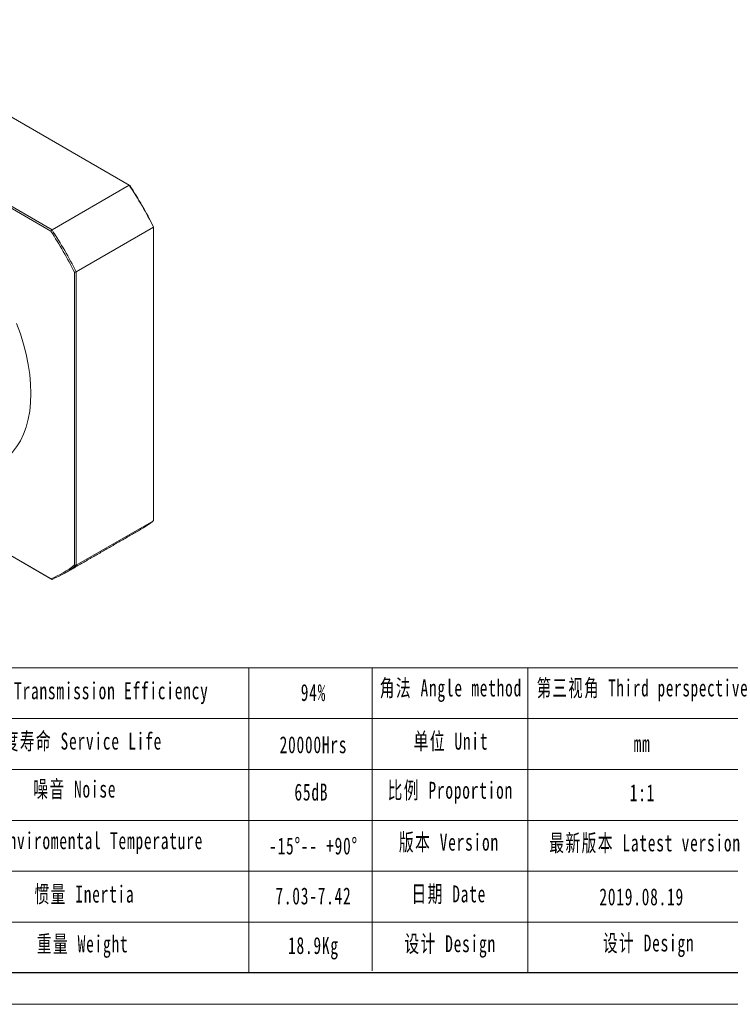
# Model space of a CAD drawing. Header units: millimetres. Extents: x -24 to 1101, y -76 to 717.
# Tile 3 of 5: x 426 to 725, y -76 to 338. Entities that reach past the tile are written whole.
import ezdxf

# ---------------------------------------------------------------- set-up
doc = ezdxf.new("R2010")
doc.units = ezdxf.units.MM
doc.header["$LTSCALE"] = 20
doc.layers.get('0').update_dxf_attribs({"lineweight": 18})
doc.layers.add('图框_外框线', color=7, linetype='Continuous', lineweight=18)
doc.styles.add('标准', font='txt', dxfattribs={"width": 0.667})

msp = doc.modelspace()

# ---------------------------------------------------------------- linework, layer by layer
at = {"color": 7, "linetype": 'Continuous', "lineweight": 15}
for p, q in [((472.01, 268.85), (365.18, 330.52)), ((439, 249.53), (332.42, 311.05)), ((332.65, 311.74), (439.48, 250.07)), ((472.01, 268.85), (439.48, 250.07)), ((449.7, 232.36), (482.23, 251.14)), ((482.23, 251.4), (482.23, 251.14)), ((482.23, 127.77), (482.23, 251.14)), ((449, 109.15), (449, 232.21)), ((449.7, 232.36), (449.7, 109)), ((397.42, 127.37), (439, 103.37)), ((439.48, 103.09), (397.42, 127.37)), ((482.23, 127.77), (449.7, 109))]:
    msp.add_line(p, q, dxfattribs=at)
for points in [[(430.61, 181.29), (430.49, 185.24), (430.11, 189.31), (429.49, 193.48), (428.62, 197.73), (427.51, 202.03), (426.17, 206.36), (424.6, 210.69)], [(422.16, 155.9), (422.81, 156.59), (424.6, 158.84), (426.17, 161.36), (427.51, 164.14), (428.62, 167.16), (429.49, 170.4), (430.11, 173.85), (430.49, 177.49), (430.61, 181.29)]]:
    msp.add_lwpolyline(points, dxfattribs=at)
for centre, radius, start, end in [((301.36, 158.52), 203.21, 27.1158, 32.8842), ((302.2, 159.01), 202.35, 27.1673, 32.8327), ((268.97, 139.82), 202.35, 27.1673, 32.8327), ((268.83, 139.74), 203.21, 27.1158, 32.8842), ((457.61, 158.58), 39.43, 300.0099, 308.6281), ((424.62, 139.81), 39.17, 291.5287, 308.482), ((425.14, 139.73), 39.34, 291.3755, 308.6353)]:
    msp.add_arc(centre, radius, start, end, dxfattribs=at)
for points in [[(472.23, 268.72), (472.01, 268.85)], [(439, 249.53), (439.48, 250.07)], [(449, 232.21), (449.7, 232.36)], [(444.81, 105.66), (477.34, 124.43)], [(449, 109.15), (449.7, 109)], [(439.48, 103.09), (439, 103.37)]]:
    msp.add_open_spline(points, degree=1, dxfattribs=at)
at = {"layer": '图框_外框线'}
for p, q in [((75.05, 65.91), (1084.16, 65.91)), ((522.32, 65.91), (522.32, -62.26)), ((574.19, 65.91), (574.19, -61.55)), ((639.66, 65.91), (639.66, -62.26)), ((171.75, 44.53), (738.9, 44.53)), ((75.05, 23.14), (1084.16, 23.14)), ((171.75, 1.75), (1084.16, 1.75)), ((171.75, -19.63), (1084.16, -19.63)), ((171.75, -41.02), (1084.16, -41.02))]:
    msp.add_line(p, q, dxfattribs=at)
at = {"layer": '图框_外框线', "color": 3}
msp.add_lwpolyline([(-24.02, -75.62), (1097.51, -75.62), (1097.51, 717.47), (-24.02, 717.47)], close=True, dxfattribs=at)
at = {"layer": '图框_外框线', "color": 3, "lineweight": 25}
msp.add_lwpolyline([(42.74, -62.26), (1084.16, -62.26), (1084.16, 704.12), (42.74, 704.12)], close=True, dxfattribs=at)

# ---------------------------------------------------------------- texts
at = {"layer": '图框_外框线', "color": 1, "attachment_point": 2, "style": '标准'}
for s, insert, char_height, width in [('\\T1.1;运转效率 Transmission Efficiency', (449.05, 59.81), 7.1287, 121.1427), ('\\T1.1;94%', (549.46, 59.08), 7.129, 91.1673), ('\\T1.1;角法 Angle method ', (607.27, 60.99), 7.1287, 91.1673), ('\\T1.1;第三视角 Third perspective', (689.03, 60.99), 7.1287, 109.2579), ('\\T1.1;精度寿命 Service Life', (449.05, 38.63), 7.1287, 95.0884), ('\\T1.1;单位 Unit', (607.31, 38.6), 7.1287, 91.1673), ('\\T1.1;20000Hrs', (549.46, 37.11), 7.1287, 91.1673), ('\\T1.1;mm', (687.69, 37.59), 7.129, 91.1673), ('\\T1.1;噪音 Noise', (449.05, 18.46), 7.1287, 62.9037), ('\\T1.1;65dB', (548.58, 17.21), 7.129, 47.0413), ('\\T1.1;比例 Proportion', (607.05, 17.97), 7.1287, 61.3832), ('\\T1.1;1:1', (687.86, 16.91), 7.129, 91.1673), ('\\T1.1;环境温度 Enviromental Temperature', (444.97, -3.24), 7.1287, 120.1209), ('\\T1.1;版本 Version', (606.46, -3.86), 7.1287, 91.1673), ('\\T1.1;最新版本 Latest version', (688.97, -4.17), 7.1287, 91.1673), ('\\T1.1;-15%%D-- +90%%D', (549.46, -5.46), 7.1287, 61.1523), ('\\T1.1;惯量 Inertia', (453.14, -25.7), 7.1287, 64.4029), ('\\T1.1;日期 Date', (606.39, -25.61), 7.1287, 91.1673), ('\\T1.1;7.03-7.42', (549.46, -26.48), 7.1287, 48.2149), ('\\T1.1;2019.08.19', (687.55, -26.85), 7.1287, 91.1673), ('\\T1.1;设计 Design', (606.98, -46.55), 7.1287, 91.1673), ('\\T1.1;设计 Design', (690.47, -46.27), 7.1287, 91.1673), ('\\T1.1;重量 Weight', (452.37, -46.63), 7.1287, 55.4317), ('\\T1.1;18.9Kg', (549.46, -47.32), 7.1287, 47.6974)]:
    msp.add_mtext(s, dxfattribs=dict(at, insert=insert, char_height=char_height, width=width))

doc.saveas('drawing.dxf')
